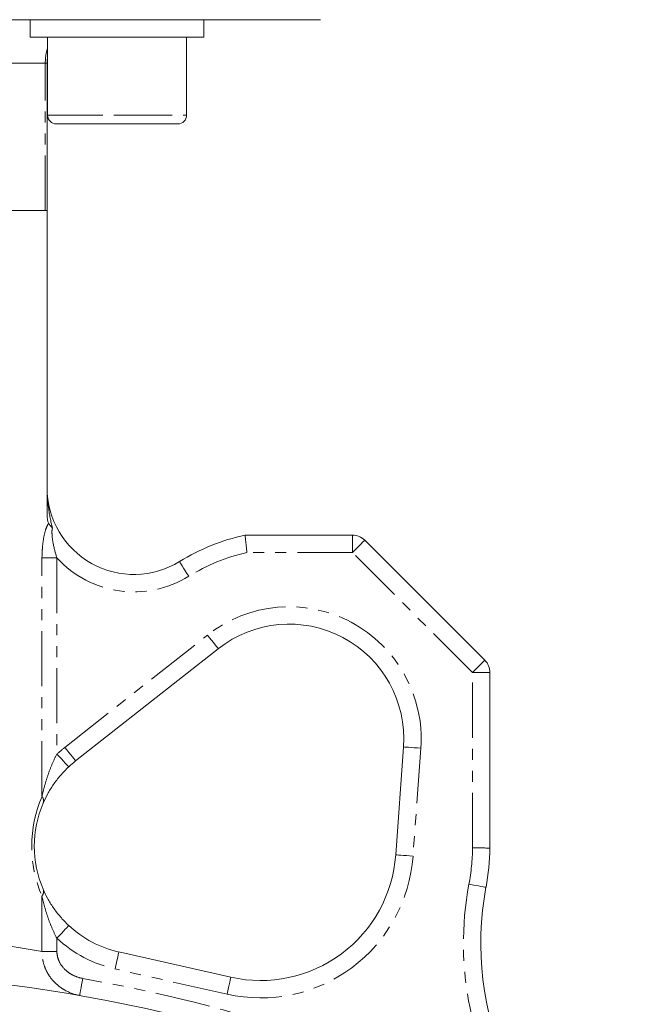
# Model space of a CAD drawing. Header units: millimetres. Extents: x -146 to 986, y -773 to 579.
# Tile 27 of 31: x 61 to 132, y 194 to 307. Entities that reach past the tile are written whole.
import ezdxf

# ---------------------------------------------------------------- set-up
doc = ezdxf.new("R2010")
doc.units = ezdxf.units.MM
doc.linetypes.add('PHANTOM', pattern=[12.7, 6.35, -1.27, 1.27, -1.27, 1.27, -1.27])

msp = doc.modelspace()

# ---------------------------------------------------------------- linework, layer by layer
at = {"color": 7, "linetype": 'Continuous', "lineweight": 15}
for p, q in [((73.52, 307.28), (-2.2, 307.28)), ((61.72, 307.28), (61.72, 305.28)), ((81.56, 307.28), (73.52, 307.28)), ((95.16, 307.28), (81.56, 307.28)), ((81.72, 305.28), (81.72, 307.28)), ((71.72, 305.28), (61.72, 305.28)), ((63.72, 305.28), (63.72, 296.28)), ((81.72, 305.28), (71.72, 305.28)), ((79.72, 296.28), (79.72, 305.28)), ((63.66, 285.28), (63.66, 302.28)), ((71.72, 295.28), (64.72, 295.28)), ((78.72, 295.28), (71.72, 295.28)), ((63.42, 285.28), (54.83, 285.28)), ((63.66, 285.28), (63.42, 285.28)), ((63.66, 250.37), (63.66, 285.28)), ((86.46, 247.88), (98.83, 247.88)), ((100.24, 247.3), (114.07, 233.47)), ((83.37, 234.8), (66.94, 221.86)), ((114.66, 232.05), (114.66, 211.83)), ((103.81, 211.04), (104.7, 223.48)), ((71.93, 199.85), (84.82, 196.94))]:
    msp.add_line(p, q, dxfattribs=at)
at = {"color": 8, "linetype": 'PHANTOM', "lineweight": 0}
for p, q in [((63.42, 302.28), (7.9, 302.28)), ((63.42, 285.28), (63.42, 302.28)), ((63.66, 302.28), (63.42, 302.28)), ((63.72, 296.28), (71.72, 296.28)), ((71.72, 296.28), (79.72, 296.28)), ((98.83, 247.88), (98.83, 245.88)), ((63.07, 217.78), (63.07, 245.26)), ((63.07, 245.26), (64.79, 245.26)), ((64.79, 245.26), (64.79, 222.65)), ((98.83, 245.88), (86.68, 245.88)), ((112.66, 232.05), (98.83, 245.88)), ((65.7, 223.43), (82.13, 236.37)), ((112.66, 232.05), (114.66, 232.05)), ((112.66, 211.84), (112.66, 232.05)), ((106.7, 223.34), (105.8, 210.9)), ((63.07, 199.92), (63.07, 206.3)), ((64.79, 201.43), (64.79, 199.92)), ((64.79, 199.92), (63.07, 199.92)), ((84.38, 194.99), (71.49, 197.89))]:
    msp.add_line(p, q, dxfattribs=at)
at = {"color": 8, "linetype": 'PHANTOM', "lineweight": 0, "flags": 128}
for points in [[(63.72, 304.02), (63.51, 303.26), (63.42, 302.28)], [(100.24, 247.3), (100.22, 247.27), (100.14, 247.19), (100, 247.06), (99.83, 246.88), (99.61, 246.67), (99.37, 246.42), (99.1, 246.16), (98.83, 245.88)], [(78.92, 244.84), (78.94, 244.81), (79, 244.71), (79.09, 244.55), (79.22, 244.34), (79.38, 244.08), (79.57, 243.79), (79.76, 243.47), (79.97, 243.14)], [(82.13, 236.37), (82.37, 236.06), (82.61, 235.77), (82.82, 235.5), (83.01, 235.26), (83.16, 235.06), (83.28, 234.92), (83.35, 234.83), (83.37, 234.8)], [(114.07, 233.47), (114.04, 233.44), (113.96, 233.36), (113.83, 233.23), (113.66, 233.05), (113.44, 232.84), (113.2, 232.6), (112.93, 232.33), (112.66, 232.05)], [(66.15, 221.18), (66.13, 221.21), (66.05, 221.3), (65.92, 221.43), (65.75, 221.61), (65.55, 221.83), (65.31, 222.09), (65.05, 222.36), (64.79, 222.65)], [(65.7, 223.43), (65.95, 223.13), (66.18, 222.83), (66.39, 222.56), (66.58, 222.32), (66.73, 222.13), (66.85, 221.98), (66.92, 221.89), (66.94, 221.86)], [(106.7, 223.34), (106.31, 223.37), (105.93, 223.39), (105.59, 223.42), (105.29, 223.44), (105.04, 223.46), (104.85, 223.47), (104.74, 223.48), (104.7, 223.48)], [(105.8, 210.9), (105.41, 210.93), (105.04, 210.95), (104.7, 210.98), (104.39, 211), (104.15, 211.02), (103.96, 211.03), (103.85, 211.04), (103.81, 211.04)], [(112.24, 207.67), (112.63, 207.6), (113, 207.53), (113.34, 207.47), (113.63, 207.41), (113.88, 207.37), (114.06, 207.33), (114.17, 207.31), (114.21, 207.31)], [(66.15, 202.9), (66.13, 202.87), (66.05, 202.78), (65.92, 202.65), (65.75, 202.47), (65.55, 202.25), (65.31, 201.99), (65.05, 201.72), (64.79, 201.43)], [(71.93, 199.85), (71.92, 199.81), (71.89, 199.7), (71.85, 199.52), (71.8, 199.27), (71.73, 198.98), (71.66, 198.64), (71.57, 198.28), (71.49, 197.89)], [(67.76, 196.81), (67.7, 196.42), (67.63, 196.05), (67.57, 195.71), (67.52, 195.41), (67.47, 195.17), (67.44, 194.99), (67.42, 194.87), (67.42, 194.84)], [(84.38, 194.99), (84.47, 195.37), (84.55, 195.74), (84.62, 196.07), (84.69, 196.37), (84.75, 196.61), (84.79, 196.79), (84.81, 196.9), (84.82, 196.94)]]:
    msp.add_lwpolyline(points, dxfattribs=at)
at = {"color": 7, "linetype": 'Continuous', "lineweight": 15}
for centre, radius, start, end in [((68.66, 302.28), 5, 170.9352, 180), ((64.72, 296.28), 1, 180, 270), ((78.72, 296.28), 1, 270, 0), ((73.66, 253.35), 10, 180, 301.7257), ((91.54, 224.43), 24, 102.2154, 121.7257), ((98.83, 245.88), 2, 45, 90), ((91.54, 224.43), 13.2, 355.8931, 128.219), ((112.66, 232.05), 2, 0, 45), ((74.68, 212.04), 12.5, 128.219, 132.9867), ((74.68, 212.04), 12.5, 156.6772, 203.3228), ((88.25, 212.16), 15.6, 257.3015, 355.8931), ((88.25, 212.16), 26.41, 349.4103, 359.2896), ((148.61, 200.87), 35, 169.4103, 238.5916), ((74.68, 212.04), 12.5, 227.0133, 257.3015), ((35.66, 15.88), 181.75, 95.377, 84.623)]:
    msp.add_arc(centre, radius, start, end, dxfattribs=at)
at = {"color": 8, "linetype": 'PHANTOM', "lineweight": 0}
for centre, radius, start, end in [((73.66, 253.35), 12, 222.3505, 301.7257), ((91.54, 224.43), 22, 102.7608, 121.7257), ((91.54, 224.43), 15.2, 355.8931, 128.219), ((74.68, 212.04), 14.5, 128.219, 132.9867), ((76.39, 212.04), 14.5, 156.6772, 203.3228), ((62.38, 217.27), 0.866, 341.2081, 36.3443), ((88.25, 212.16), 24.41, 349.4103, 359.2611), ((88.25, 212.16), 17.6, 257.3015, 355.8931), ((148.61, 200.87), 37, 169.4103, 214.0071), ((62.38, 206.81), 0.866, 323.655, 18.7925), ((31.37, 15.88), 186.75, 80.226, 84.7551), ((74.68, 212.04), 14.5, 227.0133, 257.3015), ((35.66, 15.88), 183.75, 63.397, 79.9369)]:
    msp.add_arc(centre, radius, start, end, dxfattribs=at)
for points, knots in [([(64.28, 248.71), (64.08, 249.48), (63.92, 250.24), (63.77, 251.4), (63.73, 251.79), (63.67, 252.56), (63.66, 252.96), (63.66, 253.35)], [0, 0, 0, 0, 0.5, 0.5, 0.75, 0.75, 1, 1, 1, 1]), ([(63.07, 245.26), (63.07, 245.63), (63.09, 245.99), (63.14, 246.71), (63.18, 247.06), (63.3, 247.76), (63.37, 248.09), (63.51, 248.57), (63.57, 248.72), (63.69, 249), (63.75, 249.13), (63.83, 249.25)], [0, 0, 0, 0, 0.25, 0.25, 0.5, 0.5, 0.75, 0.75, 0.875, 0.875, 1, 1, 1, 1]), ([(64.28, 248.71), (64.26, 248.66), (64.24, 248.6), (64.23, 248.47), (64.22, 248.4), (64.22, 248.19), (64.22, 248.05), (64.25, 247.61), (64.29, 247.31), (64.45, 246.43), (64.6, 245.84), (64.79, 245.26)], [0, 0, 0, 0, 0.0625, 0.0625, 0.125, 0.125, 0.25, 0.25, 0.5, 0.5, 1, 1, 1, 1]), ([(63.07, 217.78), (63.16, 218.19), (63.26, 218.6), (63.49, 219.42), (63.61, 219.83), (63.89, 220.65), (64.05, 221.06), (64.39, 221.86), (64.58, 222.26), (64.79, 222.65)], [0, 0, 0, 0, 0.25, 0.25, 0.5, 0.5, 0.75, 0.75, 1, 1, 1, 1]), ([(64.79, 201.43), (64.58, 201.82), (64.39, 202.22), (64.05, 203.02), (63.89, 203.43), (63.61, 204.25), (63.49, 204.66), (63.26, 205.48), (63.16, 205.89), (63.07, 206.3)], [0, 0, 0, 0, 0.25, 0.25, 0.5, 0.5, 0.75, 0.75, 1, 1, 1, 1]), ([(67.42, 194.84), (66.82, 194.94), (66.24, 195.15), (65.46, 195.59), (65.2, 195.76), (64.74, 196.14), (64.52, 196.34), (64.12, 196.8), (63.94, 197.04), (63.62, 197.57), (63.49, 197.84), (63.28, 198.41), (63.2, 198.71), (63.09, 199.31), (63.07, 199.61), (63.07, 199.92)], [0, 0, 0, 0, 0.25, 0.25, 0.375, 0.375, 0.5, 0.5, 0.625, 0.625, 0.75, 0.75, 0.875, 0.875, 1, 1, 1, 1]), ([(64.79, 199.92), (64.79, 199.72), (64.81, 199.53), (64.9, 199.15), (64.96, 198.96), (65.2, 198.43), (65.44, 198.11), (65.85, 197.7), (66, 197.58), (66.32, 197.35), (66.49, 197.25), (67.01, 197), (67.38, 196.87), (67.76, 196.81)], [0, 0, 0, 0, 0.125, 0.125, 0.25, 0.25, 0.5, 0.5, 0.625, 0.625, 0.75, 0.75, 1, 1, 1, 1])]:
    msp.add_open_spline(points, degree=3, knots=knots, dxfattribs=at)
at = {"color": 7, "linetype": 'Continuous', "lineweight": 15}
for points, knots in [([(63.83, 249.25), (63.79, 249.31), (63.76, 249.4), (63.71, 249.58), (63.7, 249.67), (63.66, 249.97), (63.66, 250.17), (63.66, 250.37)], [0, 0, 0, 0, 0.25, 0.25, 0.5, 0.5, 1, 1, 1, 1]), ([(63.83, 249.25), (63.88, 249.16), (63.95, 249.07), (64.1, 248.89), (64.19, 248.8), (64.28, 248.71)], [0, 0, 0, 0, 0.5, 0.5, 1, 1, 1, 1]), ([(86.46, 247.88), (86.46, 247.88), (86.46, 247.87), (86.47, 247.82), (86.47, 247.78), (86.48, 247.68), (86.49, 247.62), (86.5, 247.47), (86.51, 247.39), (86.54, 247.11), (86.57, 246.89), (86.62, 246.41), (86.65, 246.14), (86.68, 245.88)], [0, 0, 0, 0, 0.125, 0.125, 0.25, 0.25, 0.375, 0.375, 0.5, 0.5, 0.75, 0.75, 1, 1, 1, 1]), ([(66.15, 221.18), (65.81, 220.86), (65.49, 220.53), (64.89, 219.84), (64.62, 219.48), (64.13, 218.76), (63.91, 218.4), (63.52, 217.69), (63.34, 217.33), (63.2, 216.99)], [0, 0, 0, 0, 0.25, 0.25, 0.5, 0.5, 0.75, 0.75, 1, 1, 1, 1]), ([(114.66, 211.83), (114.66, 211.83), (114.64, 211.83), (114.59, 211.83), (114.56, 211.83), (114.45, 211.83), (114.39, 211.83), (114.25, 211.83), (114.16, 211.83), (113.89, 211.84), (113.66, 211.84), (113.18, 211.84), (112.92, 211.84), (112.66, 211.84)], [0, 0, 0, 0, 0.125, 0.125, 0.25, 0.25, 0.375, 0.375, 0.5, 0.5, 0.75, 0.75, 1, 1, 1, 1]), ([(63.2, 207.09), (63.34, 206.75), (63.52, 206.39), (63.9, 205.68), (64.12, 205.33), (64.49, 204.79), (64.62, 204.61), (64.89, 204.25), (65.04, 204.08), (65.48, 203.56), (65.81, 203.22), (66.15, 202.9)], [0, 0, 0, 0, 0.25, 0.25, 0.5, 0.5, 0.625, 0.625, 0.75, 0.75, 1, 1, 1, 1])]:
    msp.add_open_spline(points, degree=3, knots=knots, dxfattribs=at)

doc.saveas('drawing.dxf')
